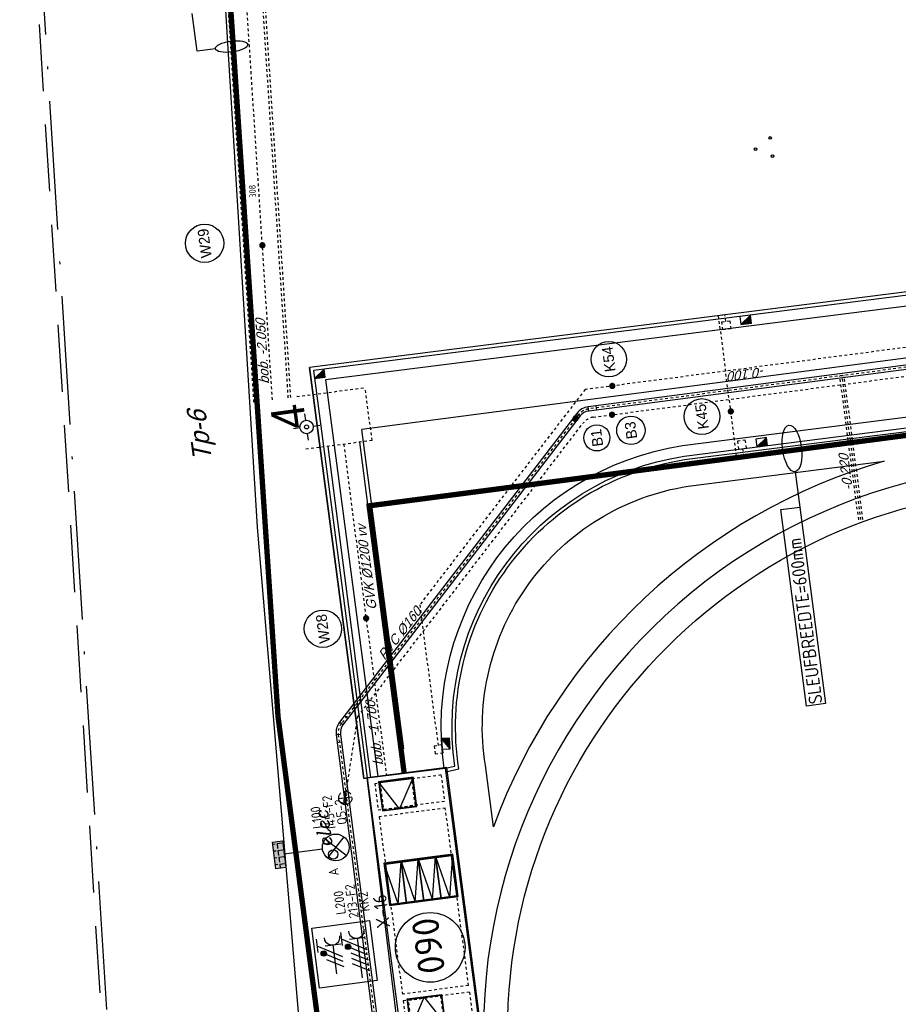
# Model space of a CAD drawing. Header units: metres. Extents: x 118052 to 118564, y 454784 to 455719.
# Tile 39 of 160: x 118151 to 118184, y 455289 to 455326. Entities that reach past the tile are written whole.
import ezdxf
from ezdxf.enums import TextEntityAlignment as Align

# ---------------------------------------------------------------- set-up
doc = ezdxf.new("R2010")
doc.units = ezdxf.units.M
doc.header["$LTSCALE"] = 0.5
for name, pattern in [('ACAD_ISO10W100', [18, 12, -3, 0, -3]), ('DASHED', [19.049999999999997, 12.7, -6.35]), ('DASHED2', [0.375, 0.25, -0.125]), ('Tauw_HIDDEN2', [5.6, 4, -1.6]), ('Tauw_HIDDEN3', [2.8, 2, -0.8]), ('Tauw_L_Center1', [13, 8, -1.67, 1.66, -1.67]), ('Tauw_L_Center2', [6.4990000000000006, 4, -0.833, 0.833, -0.833])]:
    doc.linetypes.add(name, pattern=pattern)
for name, color, linetype in [('_gebouwen', 7, 'Continuous'), ('_molgoot', 7, 'Continuous'), ('_straatkolk', 7, 'Continuous'), ('_tb13', 7, 'Continuous'), ('_verharding', 7, 'Continuous'), ('A06-001-01', 7, 'Continuous'), ('BHV plan', 7, 'Continuous'), ('BL00_WERKGRENS', 5, 'DASHED2'), ('EL6221--', 6, 'Continuous'), ('EL6222--', 6, 'Continuous'), ('EL6312--', 6, 'Continuous'), ('EL_N_A_EB00----REVISIE~-_-----', 1, 'Continuous'), ('GRAAFWERKZAAMHEDEN', 6, 'Continuous'), ('Grens', 1, 'ACAD_ISO10W100'), ('KABELLOOP', 6, 'Continuous'), ('Koningsstal VIEUWPORT', 254, 'Continuous'), ('M01', 6, 'Continuous'), ('topod100', 6, 'Continuous'), ('ZU_B_-_AL999---LW_bet1200-95_gw__20_^200~M_-----', 1, 'Continuous'), ('ZU_B_-_AL999---LW_bet1200-95_pl__18_^200~N_-----', 1, 'Continuous'), ('ZU_B_-_AL999---LW_pvc160_vbr11__18_^200~N_-----', 1, 'Continuous'), ('ZU_B_-_EL999---LB_pvc160_zgr00~H_-----', 1, 'Tauw_L_Center2'), ('ZU_B_-_EL999---LB_pvc160_zgr00~W_-----', 8, 'Tauw_HIDDEN2'), ('ZU_B_-_EL999---LW_bet1200-95_gw~H_-----', 1, 'Tauw_L_Center1'), ('ZU_B_-_EL999---LW_bet1200-95_gw~W_-----', 8, 'Tauw_HIDDEN2'), ('ZU_B_-_ML999---LW_bet1200-95_gw__20_^200~M_-----', 1, 'Continuous'), ('ZU_B_-_TB00----tekst__35_^200~-_-----', 1, 'Continuous'), ('ZU_N_-_AL999---LB_PE-90_sdr00__20_^200~M_-----', 7, 'Continuous'), ('ZU_N_-_AL999---LB_pvc160_zgr00__18_^200~-_-----', 7, 'Continuous'), ('ZU_N_-_AL999---LB_pvc160_zgr00__20_^200~M_-----', 7, 'Continuous'), ('ZU_N_-_AL999---LK_pvc125_sdr34__20_^200~M_-----', 7, 'Continuous'), ('ZU_N_-_AL999---LR_pvc200_sdr34__18_^200~N_-----', 7, 'Continuous'), ('ZU_N_-_AL999---LW_gvk1200_vgr05__18_^200~-_-----', 7, 'Continuous'), ('ZU_N_-_AL999---LW_gvk1200_vgr05__18_^200~N_-----', 7, 'Continuous'), ('ZU_N_-_AL999---LW_gvk1200_vgr05__20_^200~M_-----', 7, 'Continuous'), ('ZU_N_-_EL999---LB_PE-90_sdr00~H_-----', 2, 'Tauw_L_Center2'), ('ZU_N_-_EL999---LB_pvc160_zgr00~H_-----', 2, 'Tauw_L_Center2'), ('ZU_N_-_EL999---LB_pvc160_zgr00~W_-----', 8, 'Continuous'), ('ZU_N_-_EL999---LK_pvc125_sdr34~H_-----', 2, 'Tauw_L_Center2'), ('ZU_N_-_EL999---LR_pvc160_sdr34~H_-----', 2, 'Tauw_L_Center2'), ('ZU_N_-_EL999---LW_gvk1200_vgr05~H_-----', 2, 'Tauw_L_Center1'), ('ZU_N_-_EL999---LW_gvk1200_vgr05~W_-----', 2, 'Continuous'), ('ZU_N_-_EL999---SYM_HYDRANT~-_002--', 2, 'Tauw_L_Center2'), ('ZU_N_-_EL999---SYM_STRAATKOLK~-_----c', 7, 'Tauw_L_Center2'), ('ZU_N_-_ML999---LB_PE-90_sdr00__20_^200~M_-----', 7, 'Continuous'), ('ZU_N_-_ML999---LB_pvc160_zgr00__20_^200~M_-----', 7, 'Continuous'), ('ZU_N_-_ML999---LK_pvc125_sdr34__20_^200~M_-----', 7, 'Continuous'), ('ZU_N_-_ML999---LW_gvk1200_vgr05__20_^200~M_-----', 7, 'Continuous'), ('ZU_N_A_EB00----VLAKLUIK1om~-_-----', 7, 'Continuous'), ('ZU_N_A_EB00----VLAKLUIK~-_-----', 7, 'Continuous'), ('ZU_N_A_EB00--E-BETON~-_-----', 7, 'Continuous'), ('ZU_N_D_EB00--E-BETON~-_-----', 7, 'Continuous'), ('ZU_N_H_EB00----ONDERDEEL~-_-----', 7, 'Tauw_HIDDEN3'), ('ZU_N_H_EB00--E-BETON~-_-----', 7, 'Tauw_HIDDEN3')]:
    doc.layers.add(name, color=color, linetype=linetype)
doc.layers.add('_hekwerk', color=7, linetype='Continuous', lineweight=50)
doc.styles.add('BURO-018', font='Isocp.shx', dxfattribs={"height": 360})
doc.styles.add('BURO-025', font='Isocp.shx', dxfattribs={"height": 500})
doc.styles.add('ISOCPEUR', font='isocpeur.ttf', dxfattribs={"height": 2.5})
doc.styles.add('ITALIC', font='ITALIC.shx')
doc.styles.add('TAUW-ISOCP', font='tcb_isocp.shx')
doc.styles.add('tcb_isocp', font='tcb_isocp.shx')
doc.styles.add('WB025', font='ISO.SHX', dxfattribs={"height": 2.5})

# ---------------------------------------------------------------- blocks, each defined once
blk = doc.blocks.new('*U9')
at = {"layer": '_straatkolk'}
blk.add_hatch(color=256, dxfattribs=at).paths.add_polyline_path([(0.1997073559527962, -0.1502915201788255), (0.1997073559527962, 0.1497084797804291), (-0.2002926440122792, -0.1502915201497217)])
blk.add_lwpolyline([(0.1997073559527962, -0.1502915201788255), (0.1997073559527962, 0.1497084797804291), (-0.2002926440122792, 0.1497084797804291), (-0.2002926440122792, -0.1502915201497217)], close=True, dxfattribs=at)
blk.add_lwpolyline([(-0.2002926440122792, -0.1502915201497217), (0.1997073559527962, 0.1497084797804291)], dxfattribs=at)
blk = doc.blocks.new('A$C5A8F6FD9')
at = {"layer": 'ZU_N_A_EB00----VLAKLUIK1om~-_-----', "flags": 128}
for points in [[(4279.999999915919, 2154.852378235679), (3219.99999989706, 2154.852378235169), (3219.999999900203, 3414.852378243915), (4279.999999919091, 3414.852378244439), (4279.999999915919, 2154.852378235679)], [(11419.9999999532, 2154.852378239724), (12479.99999991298, 2154.852378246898), (12479.999999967, 3414.852378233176), (11419.99999994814, 3414.8523782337), (11419.9999999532, 2154.852378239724)]]:
    blk.add_lwpolyline(points, dxfattribs=at)
at = {"layer": 'ZU_N_A_EB00----VLAKLUIK~-_-----', "flags": 128}
for points in [[(4299.99999988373, 2134.852378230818), (3199.999999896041, 2134.852378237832), (3199.999999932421, 3434.85237824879), (4299.99999992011, 3434.852378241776)], [(11399.99999992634, 2134.852378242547), (12499.99999991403, 2134.852378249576), (12499.99999993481, 3434.852378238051), (11399.99999994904, 3434.852378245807)]]:
    blk.add_lwpolyline(points, close=True, dxfattribs=at)
for points in [[(3199.999999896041, 2134.852378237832), (4299.99999990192, 2784.85237823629), (3199.999999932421, 3434.85237824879)], [(12499.99999991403, 2134.852378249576), (11399.99999996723, 2784.852378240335), (12499.99999993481, 3434.852378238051)]]:
    blk.add_lwpolyline(points, dxfattribs=at)
at = {"layer": 'ZU_N_A_EB00--E-BETON~-_-----'}
for p, q in [((-1250.000000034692, 834.8523782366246), (-1250.000000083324, 3834.852378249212)), ((-750.0000000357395, 3834.852378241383), (-1250.000000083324, 3834.852378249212)), ((12699.99999991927, 3834.852378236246), (749.9999999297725, 3834.852378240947)), ((12699.99999996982, 834.8523782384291), (12699.99999991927, 3834.852378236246)), ((-750.0000000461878, 834.8523782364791), (-1250.000000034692, 834.8523782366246)), ((749.9999999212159, 834.8523782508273), (12699.99999996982, 834.8523782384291))]:
    blk.add_line(p, q, dxfattribs=at)
at = {"layer": 'ZU_N_H_EB00--E-BETON~-_-----'}
for p, q in [((749.9999999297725, 3834.852378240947), (-750.0000000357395, 3834.852378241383)), ((-1000.000000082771, 1084.852378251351), (-1000.00000004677, 3584.85237823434)), ((-750.0000000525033, 3584.852378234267), (-1000.00000004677, 3584.85237823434)), ((749.9999999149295, 3584.85237824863), (-750.0000000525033, 3584.852378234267)), ((4249.999999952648, 3584.852378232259), (749.9999999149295, 3584.85237824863)), ((4249.999999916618, 1084.852378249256), (4249.999999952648, 3584.852378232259)), ((4499.999999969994, 1084.8523782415), (4499.999999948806, 3584.852378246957)), ((11199.99999993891, 3584.852378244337), (4499.999999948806, 3584.852378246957)), ((11199.99999996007, 1084.85237823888), (11199.99999993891, 3584.852378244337)), ((11449.99999995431, 1084.852378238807), (11449.99999993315, 3584.852378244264)), ((12449.99999996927, 3584.85237823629), (11449.99999993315, 3584.852378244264)), ((12449.99999993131, 1084.852378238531), (12449.99999996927, 3584.85237823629)), ((-750.000000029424, 1084.85237824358), (-1000.000000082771, 1084.852378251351)), ((749.9999999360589, 1084.852378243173), (-750.000000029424, 1084.85237824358)), ((749.9999999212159, 834.8523782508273), (-750.0000000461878, 834.8523782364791)), ((4249.999999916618, 1084.852378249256), (749.9999999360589, 1084.852378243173)), ((4499.999999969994, 1084.8523782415), (11199.99999996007, 1084.85237823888)), ((12449.99999993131, 1084.852378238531), (11449.99999995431, 1084.852378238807))]:
    blk.add_line(p, q, dxfattribs=at)
at = {"layer": 'ZU_N_H_EB00--E-BETON~-_-----', "flags": 128}
for points in [[(4249.999999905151, 2184.8523782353), (3249.999999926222, 2184.852378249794), (3249.999999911, 3384.852378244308), (4249.999999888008, 3384.852378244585), (4249.999999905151, 2184.8523782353)], [(11449.999999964, 2184.852378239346), (12449.99999994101, 2184.852378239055), (12449.99999995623, 3384.852378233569), (11449.99999992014, 3384.852378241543), (11449.999999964, 2184.852378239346)]]:
    blk.add_lwpolyline(points, dxfattribs=at)
blk = doc.blocks.new('topod100')
at = {"color": 81}
blk.add_circle((0, 0), 0.1756433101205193, dxfattribs=at)
at = {"color": 81, "style": 'ITALIC'}
blk.add_text('elec.', height=0.5, dxfattribs=at).set_placement((0.3310570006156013, -0.01438711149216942))
blk = doc.blocks.new('M01')
for points in [[(0, 0.5000000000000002), (0, 1)], [(-1, 0), (-0.5, 0)], [(0.5, 0), (1, 0)], [(0, -0.5000000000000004), (0, -1)]]:
    blk.add_lwpolyline(points)
for radius in [0.5, 0.15]:
    blk.add_circle((0, 0), radius)
blk = doc.blocks.new('zuhydrt1')
for p, q in [((-0.5, 0), (0.5, 0)), ((0, -0.5), (0, 0.5035136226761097))]:
    blk.add_line(p, q)
at = {"color": 15}
blk.add_line((0, -0.5), (0, -0.5), dxfattribs=at)
blk.add_line((0, -0.5), (0, -0.5), dxfattribs=at)
blk.add_circle((0, 0), 0.5)
blk = doc.blocks.new('E00525')
at = {"linetype": 'ByBlock'}
h = blk.add_hatch(dxfattribs=at)
h.set_pattern_fill('ANGLE', color=0, scale=0.18438609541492, style=0)
h.set_pattern_definition([(360, (-37.67331033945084, -34.01927211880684), (5.551115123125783e-17, 1.287936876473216), [0.9366813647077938, -0.3512555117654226]), (90, (-37.67331033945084, -34.01927211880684), (-1.287936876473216, 1.387778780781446e-16), [0.9366813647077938, -0.3512555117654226])])
edge = h.paths.add_edge_path()
edge.add_line((-2.522521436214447, 2.863310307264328), (2.522521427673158, 2.863310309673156))
edge.add_line((2.522521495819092, 2.863310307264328), (2.522521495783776, 1.000000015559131))
edge.add_line((2.522521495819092, 1.000000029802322), (-2.522521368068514, 1.000000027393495))
edge.add_line((-2.522521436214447, 1), (-2.522521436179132, 2.863310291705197))
h = blk.add_hatch(color=0, dxfattribs=at)
edge = h.paths.add_edge_path()
edge.add_line((-2.522521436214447, 2.863310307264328), (2.522521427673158, 2.863310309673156))
edge.add_line((2.522521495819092, 2.863310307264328), (2.522521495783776, 1.000000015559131))
edge.add_line((2.522521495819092, 1.000000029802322), (-2.522521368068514, 1.000000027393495))
edge.add_line((-2.522521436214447, 1), (-2.522521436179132, 2.863310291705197))
at = {"color": 0, "linetype": 'ByBlock'}
for p, q in [((-1.767766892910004, 14.38605433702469), (1.767767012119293, 10.85052046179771)), ((1.767766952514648, 14.38605433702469), (-1.767766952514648, 10.85052043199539)), ((5.960464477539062e-08, 10.0973382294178), (1.192092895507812e-07, 2.863310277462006))]:
    blk.add_line(p, q, dxfattribs=at)
blk.add_lwpolyline([(-2.522521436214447, 2.863310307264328), (2.522521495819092, 2.863310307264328), (2.522521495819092, 1.000000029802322), (-2.522521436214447, 1)], close=True, dxfattribs=at)
blk.add_circle((0, 12.61828738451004), 2.500000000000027, dxfattribs=at)
at = {"color": 0, "linetype": 'ByBlock', "style": 'BURO-018'}
for tag, p in [('E_GKAST', (5.960464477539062e-08, 20.61828738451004)), ('E_GROEP', (5.960464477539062e-08, 17.61828738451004)), ('E_SGROEP', (4.500000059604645, 17.61828738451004)), ('E_ARMCODE', (0, 12.61828738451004)), ('E_SLET', (4.500000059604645, 11.61828738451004))]:
    blk.add_attdef(tag, text='', height=1.8, dxfattribs=at).set_placement(p, align=Align.MIDDLE)
blk = doc.blocks.new('E00416')
at = {"color": 0, "linetype": 'Continuous'}
for p, q in [((-3, 7.982050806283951), (-2.99999988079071, 5.482050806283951)), ((-2.999999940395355, 6.732050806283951), (1.500000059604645, 4.133974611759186)), ((-1.499999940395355, 6.5), (1.500000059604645, 6.5)), ((1.192092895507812e-07, 1), (5.960464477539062e-08, 6.5)), ((1.500000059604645, 3.133974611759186), (-1.499999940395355, 4.866025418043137)), ((1.500000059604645, 2.133974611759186), (-1.499999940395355, 3.866025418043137))]:
    blk.add_line(p, q, dxfattribs=at)
at = {"color": 0, "linetype": 'Continuous', "const_width": 0.5}
blk.add_lwpolyline([(-1.683012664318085, 5.116025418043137, 1), (-2.183012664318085, 5.116025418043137, 1)], format="xyb", close=True, dxfattribs=at)
at = {"color": 0, "linetype": 'Continuous'}
blk.add_circle((-1.933012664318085, 5.116025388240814), 0.5000000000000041, dxfattribs=at)
blk.add_arc((5.960464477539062e-08, 8), 1.5, 180, 0, dxfattribs=at)
at = {"color": 0, "linetype": 'Continuous', "style": 'BURO-018', "flags": 1}
blk.add_attdef('E_MATCODE', text='', height=1.799999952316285, rotation=262.5836884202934, dxfattribs=at).set_placement((-436086809.6690868, 176092602.9433621), align=Align.MIDDLE)
at = {"color": 0, "linetype": 'Continuous', "style": 'BURO-018'}
for tag, p in [('E_GKAST', (5.960464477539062e-08, 13)), ('E_GROEP', (0, 10.00000002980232)), ('E_SGROEP', (4.500000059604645, 10))]:
    blk.add_attdef(tag, text='', height=1.8, dxfattribs=at).set_placement(p, align=Align.MIDDLE)
at = {"color": 0, "linetype": 'Continuous', "style": 'BURO-018', "flags": 1}
blk.add_attdef('E_VERMCODE', text='', height=1.8, dxfattribs=at).set_placement((13.00000005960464, 10), align=Align.MIDDLE)
blk = doc.blocks.new('111304D')
at = {"color": 0, "linetype": 'Continuous'}
for p, q in [((-3, 9.98205080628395), (-3, 7.482050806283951)), ((-3, 8.73205080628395), (1.500000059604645, 6.133974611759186)), ((-1.499999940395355, 8.5), (1.5, 8.5)), ((5.960464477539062e-08, 1.000000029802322), (5.960464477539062e-08, 8.5)), ((1.5, 5.133974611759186), (-1.499999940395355, 6.866025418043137)), ((1.500000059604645, 4.133974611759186), (-1.5, 5.866025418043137)), ((1.5, 3.133974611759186), (-1.499999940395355, 4.866025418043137)), ((1.500000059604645, 2.133974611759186), (-1.499999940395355, 3.866025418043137))]:
    blk.add_line(p, q, dxfattribs=at)
at = {"color": 0, "linetype": 'Continuous', "const_width": 0.5}
blk.add_lwpolyline([(-1.683012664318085, 7.116025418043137, 1), (-2.183012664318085, 7.116025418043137, 1)], format="xyb", close=True, dxfattribs=at)
at = {"color": 0, "linetype": 'Continuous'}
blk.add_circle((-1.93301260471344, 7.116025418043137), 0.5000000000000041, dxfattribs=at)
blk.add_arc((0, 10.00000002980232), 1.5, 180, 0, dxfattribs=at)
at = {"color": 0, "linetype": 'Continuous', "style": 'BURO-018', "flags": 1}
blk.add_attdef('E_MATCODE', text='', height=1.799999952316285, rotation=262.5836884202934, dxfattribs=at).set_placement((-436086809.6690868, 176092602.9433621), align=Align.MIDDLE)
at = {"color": 0, "linetype": 'Continuous', "style": 'BURO-018'}
for tag, p in [('E_GKAST', (5.960464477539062e-08, 15.5)), ('E_GROEP', (5.960464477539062e-08, 12.50000002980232)), ('E_SGROEP', (4.5, 12.5))]:
    blk.add_attdef(tag, text='', height=1.8, dxfattribs=at).set_placement(p, align=Align.MIDDLE)
at = {"color": 0, "linetype": 'Continuous', "style": 'BURO-018', "flags": 1}
blk.add_attdef('E_VERMCODE', text='', height=1.8, dxfattribs=at).set_placement((13, 12.5), align=Align.MIDDLE)
blk = doc.blocks.new('A$C051E189E')
at = {"layer": 'EL6221--'}
blk.add_lwpolyline([(103808.162905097, 21487.78400793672), (106071.7173339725, 21487.78488281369), (106071.7181770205, 19306.52679428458), (103808.1637482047, 19306.52591940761)], close=True, dxfattribs=at)
ref = blk.add_blockref('111304D', (103779.6822248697, 19840.06711423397), dxfattribs=dict(at, xscale=200, yscale=200, zscale=200, rotation=270.0000221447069))
ref.add_attrib('E_GROEP', 'KK2', dxfattribs={"layer": '0', "color": 1, "linetype": 'Continuous', "height": 360, "rotation": 2.219811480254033e-05, "style": 'BURO-018'}).set_placement((106801.7517170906, 19420.78017035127), align=Align.MIDDLE)
ref.add_attrib('E_GKAST', 'L200', dxfattribs={"layer": '0', "color": 1, "linetype": 'Continuous', "height": 360, "rotation": 2.219811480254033e-05, "style": 'BURO-018'}).set_placement((106879.6820375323, 20325.13388395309), align=Align.MIDDLE)
ref.add_attrib('E_SGROEP', '213-F2', dxfattribs={"layer": '0', "color": 1, "linetype": 'Continuous', "height": 360, "rotation": 2.219811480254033e-05, "style": 'BURO-018'}).set_placement((106880.3666173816, 19869.5714790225), align=Align.MIDDLE)
at = {"layer": 'EL6222--', "xscale": 200, "yscale": 200, "zscale": 200, "rotation": 270.0000221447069}
blk.add_blockref('E00416', (104047.6831404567, 20776.77408537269), dxfattribs=at)
at = {"layer": 'EL6312--'}
ref = blk.add_blockref('E00525', (108953.2190930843, 22725.50360962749), dxfattribs=dict(at, xscale=200, yscale=200, zscale=200, rotation=180.0000221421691))
ref.add_attrib('E_SGROEP', 'Q5-2', dxfattribs={"layer": '0', "color": 1, "linetype": 'ByBlock', "height": 360, "rotation": 2.219811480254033e-05, "style": 'BURO-018'}).set_placement((110242.9796000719, 19842.80376067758), align=Align.MIDDLE)
ref.add_attrib('E_GKAST', 'L100', dxfattribs={"layer": '0', "color": 1, "linetype": 'ByBlock', "height": 360, "rotation": 2.219811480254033e-05, "style": 'BURO-018'}).set_placement((110153.9721720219, 20770.87860268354), align=Align.MIDDLE)
ref.add_attrib('E_GROEP', '145-F2', dxfattribs={"layer": '0', "color": 1, "linetype": 'ByBlock', "height": 360, "rotation": 2.219811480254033e-05, "style": 'BURO-018'}).set_placement((110269.8417118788, 20286.31662711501), align=Align.MIDDLE)
ref.add_attrib('E_SLET', 'A', dxfattribs={"layer": '0', "color": 1, "linetype": 'ByBlock', "height": 360, "rotation": 2.219811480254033e-05, "style": 'BURO-018'}).set_placement((108053.2199791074, 20401.84578496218), align=Align.MIDDLE)
at = {"layer": 'EL6221--', "color": 2, "style": 'BURO-025'}
blk.add_text('X-16', height=499.9999999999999, dxfattribs=at).set_placement((105727.6460721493, 18565.42868998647))
blk = doc.blocks.new('A$C6DFC50BF')
at = {"layer": 'GRAAFWERKZAAMHEDEN'}
for p, q in [((139195.4028960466, 20779.43610924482), (139195.4028961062, 21472.33675482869)), ((139195.4028961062, 21472.33675482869), (140616.2750102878, 21472.33675485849)), ((120666.4081217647, 1317.480478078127), (119330.6511036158, 1317.480478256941))]:
    blk.add_line(p, q, dxfattribs=at)
blk.add_lwpolyline([(111907.4691755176, 2031.171557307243), (119330.6511034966, 2031.171557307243), (119330.6511035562, 1317.480478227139), (111907.4691755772, 1317.480478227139)], close=True, dxfattribs=at)
for centre, major_axis, ratio in [((139195.4028957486, 20170.11676257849), (3.461598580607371e-07, 609.3193466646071), 0.3371570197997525), ((121543.8102399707, 1317.480478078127), (877.4021182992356, 7.915074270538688e-09), 0.3998071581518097)]:
    blk.add_ellipse(centre, major_axis=major_axis, ratio=ratio, dxfattribs=at)
at = {"layer": 'KABELLOOP', "linetype": 'DASHED', "const_width": 200}
for points in [[(114096.2090870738, 21708.39772927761), (-5705.788190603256, 21708.39772927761)], [(189732.849602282, 10642.55936661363), (189718.4893029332, 16882.06822520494), (114096.2090870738, 21708.39772927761)], [(121473.4304327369, 15163.13481581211), (121473.4296070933, 17299.34931501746), (111382.9400991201, 17299.34931507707)], [(121473.4304327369, 15163.13481581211), (121473.4304327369, 15163.13481581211), (121473.4485213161, -31636.86518511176), (126989.2535856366, -31636.86263418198)]]:
    blk.add_lwpolyline(points, dxfattribs=at)
at = {"layer": 'GRAAFWERKZAAMHEDEN', "color": 2, "style": 'BURO-025'}
blk.add_text('SLEUFBREEDTE=600mm', height=500, rotation=359.9837082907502, dxfattribs=at).set_placement((111941.5025240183, 1421.516013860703))
blk = doc.blocks.new('Leidingen')
at = {"layer": 'ZU_B_-_EL999---LB_pvc160_zgr00~H_-----'}
blk.add_lwpolyline([(-143664.4456419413, 58958.11684775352), (-138226.0956598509, 58958.63322396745)], dxfattribs=at)
at = {"layer": 'ZU_B_-_EL999---LB_pvc160_zgr00~W_-----'}
for points in [[(-143664.4532379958, 59038.11684741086), (-138226.1032559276, 59038.63322362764)], [(-143664.4380458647, 58878.11684809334), (-138226.0880637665, 58878.63322436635)]]:
    blk.add_lwpolyline(points, dxfattribs=at)
at = {"layer": 'ZU_B_-_EL999---LW_bet1200-95_gw~H_-----'}
for points in [[(-136352.5609238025, 80225.0552136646), (-65245.86953525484, 75558.77083611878)], [(-136352.5609238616, 80225.05521367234), (-65245.86953531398, 75558.77083612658)]]:
    blk.add_lwpolyline(points, dxfattribs=at)
at = {"layer": 'ZU_B_-_EL999---LW_bet1200-95_gw~W_-----'}
for points in [[(-136348.1830293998, 80921.26281075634), (-65200.35895168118, 76252.27915388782)], [(-136348.1739896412, 80826.05787997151), (-65206.57982271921, 76157.4830529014)], [(-136348.0598027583, 79623.46928028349), (-65285.1592479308, 74960.05861935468)], [(-136348.0507628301, 79528.2643494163), (-65291.3801189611, 74865.26251842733)]]:
    blk.add_lwpolyline(points, dxfattribs=at)
at = {"layer": 'ZU_B_-_ML999---LW_bet1200-95_gw__20_^200~M_-----', "flags": 128}
blk.add_lwpolyline([(-130563.5709477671, 79845.16025636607, 0, 0, 0), (-130583.3577585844, 79726.80282263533, 0, 91.82399999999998, 0), (-130581.8500037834, 79735.82165909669, 91.82399999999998, 169.728, 0), (-130577.5641803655, 79761.45787927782, 169.728, 221.712, 0), (-130571.1413815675, 79799.8767022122, 221.712, 240, 0), (-130563.5709477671, 79845.16025636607, 240, 221.712, 0), (-130556.0005139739, 79890.44381052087, 221.712, 169.728, 0), (-130549.5777151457, 79928.86263357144, 169.728, 91.82399999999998, 0), (-130545.2918919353, 79954.49885365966, 91.82399999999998, 0, 0), (-130543.784136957, 79963.51769009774, 0, 0, 0), (-130563.5709477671, 79845.16025636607, 0, 0, 0), (-130324.8445887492, 81273.13363981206, 0, 0, 0)], format="xyseb", dxfattribs=at)
at = {"layer": 'ZU_B_-_ML999---LW_bet1200-95_gw__20_^200~M_-----'}
blk.add_circle((-130206.7348853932, 81979.6224964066), 716.2935198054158, dxfattribs=at)
at = {"layer": 'ZU_N_-_EL999---LB_PE-90_sdr00~H_-----'}
blk.add_lwpolyline([(-151486.4222910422, 79454.40512148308), (-148523.6151047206, 78593.34901531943), (-138720.9009695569, 68792.49625207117, -0.1989370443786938), (-138556.8431667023, 68396.47885783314), (-138556.8431668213, 7068.149949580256)], format="xyb", dxfattribs=at)
at = {"layer": 'ZU_N_-_EL999---LB_pvc160_zgr00~H_-----'}
blk.add_lwpolyline([(-188326.2700439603, 427.957952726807), (-188330.8804364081, 4822.314607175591, -0.4142135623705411), (-187771.4682751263, 5382.90182949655), (-138780.4791304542, 5434.301320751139, 0.41393410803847), (-138221.066663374, 5994.354185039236), (-138227.0047912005, 68533.40245254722, 0.1989123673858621), (-138391.0625915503, 68929.3666744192), (-148707.2103914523, 79243.55560852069, 0.1983621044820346), (-149102.0199607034, 79407.53706885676), (-169703.4762981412, 79449.20462299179, 0.1233219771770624), (-169967.5599969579, 79383.63142942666), (-194911.9009768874, 66117.44867484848)], format="xyb", dxfattribs=at)
at = {"layer": 'ZU_N_-_EL999---LB_pvc160_zgr00~W_-----', "linetype": 'Continuous'}
for p, q in [((-149402.1811511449, 79328.1439972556), (-149401.8575432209, 79488.14367004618)), ((-149102.1817647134, 79327.53723246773), (-149101.8581567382, 79487.53690519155)), ((-148763.7735624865, 79186.98169504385), (-148650.6472204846, 79300.1295220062)), ((-148551.6213868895, 78974.86980377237), (-148438.4950448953, 79088.01763067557)), ((-138659.7779380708, 69084.90465219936), (-138546.6515960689, 69198.05247916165)), ((-138447.625762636, 68872.79276100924), (-138334.4994206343, 68985.94058791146)), ((-138307.0047908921, 68533.3948564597), (-138147.0047915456, 68533.41004863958)), ((-138306.9763056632, 68233.39485783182), (-138146.9763063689, 68233.41004995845))]:
    blk.add_line(p, q, dxfattribs=at)
at = {"layer": 'ZU_N_-_EL999---LB_pvc160_zgr00~W_-----'}
for points in [[(-188246.2700878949, 428.0418856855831), (-188250.8804804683, 4822.398540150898, -0.4142135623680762), (-187771.3843423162, 5302.901873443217), (-138780.3951975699, 5354.301364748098, 0.4139341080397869), (-138141.0666637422, 5994.361781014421), (-138147.0047915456, 68533.41004863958, 0.1989123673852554), (-138334.4994206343, 68985.94058791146), (-148650.6472204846, 79300.1295220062, 0.1983621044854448), (-149101.8581567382, 79487.53690519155), (-169703.3144941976, 79529.20445938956, 0.1233219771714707), (-170005.1244357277, 79454.26366661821), (-194949.4654155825, 66188.08091215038)], [(-188406.2699999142, 427.8740198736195), (-188410.8803924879, 4822.230674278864, -0.4142135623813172), (-187771.5522081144, 5462.901785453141), (-138780.5630632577, 5514.3012766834, 0.4139341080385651), (-138301.0666630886, 5994.34658883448), (-138307.0047908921, 68533.3948564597, 0.1989123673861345), (-138447.625762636, 68872.79276100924), (-148763.7735624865, 79186.98169504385, 0.1983621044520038), (-149102.1817647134, 79327.53723246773), (-169703.6381021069, 79369.204786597, 0.1233219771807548), (-169929.995558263, 79312.99919212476), (-194874.3365381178, 66046.81643765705)]]:
    blk.add_lwpolyline(points, format="xyb", dxfattribs=at)
at = {"layer": 'ZU_N_-_EL999---LK_pvc125_sdr34~H_-----'}
for points in [[(-137489.4547127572, 63260.25986404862), (-137489.4547128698, 68565.2801294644), (-144680.3029458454, 75754.76294030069), (-149991.3959722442, 75754.76294031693)], [(-140447.6118588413, 63009.96029956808), (-140697.6118587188, 63009.96029957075), (-140697.611858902, 63259.9602995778), (-137489.4547127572, 63260.25986404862)], [(-135647.6118587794, 63009.96029912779), (-135397.6118586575, 63009.96029921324), (-135397.6118586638, 63259.96029913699), (-137489.4547127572, 63260.25986404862)]]:
    blk.add_lwpolyline(points, dxfattribs=at)
at = {"layer": 'ZU_N_-_EL999---LR_pvc160_sdr34~H_-----'}
blk.add_lwpolyline([(-137489.5869364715, 36408.75381253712), (-137489.5869365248, 63260.25985178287)], dxfattribs=at)
at = {"layer": 'ZU_N_-_EL999---LW_gvk1200_vgr05~H_-----'}
blk.add_lwpolyline([(-138348.0286679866, 77795.46896041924), (-150846.9837533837, 77819.49385489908)], dxfattribs=at)
at = {"layer": 'ZU_N_-_EL999---LW_gvk1200_vgr05~W_-----'}
for points in [[(-138348.0286678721, 78395.47006879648), (-150846.9837532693, 78419.49496327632)], [(-138348.028667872, 77195.46785201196), (-150846.9837533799, 77219.4927465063)]]:
    blk.add_lwpolyline(points, dxfattribs=at)
at = {"layer": 'ZU_N_-_EL999---SYM_STRAATKOLK~-_----c', "lineweight": -3}
for points in [[(-150291.3959721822, 75604.76294032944), (-149991.3959722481, 75604.7629403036), (-149991.3959721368, 75904.76294031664), (-150291.3959722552, 75904.76294042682)], [(-140447.611858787, 62859.96029942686), (-140147.611858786, 62859.96029945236), (-140147.6118586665, 63159.96029958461), (-140447.6118589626, 63159.96029965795)], [(-135647.6118588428, 62859.96029906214), (-135947.611858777, 62859.96029908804), (-135947.6118589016, 63159.96029919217), (-135647.6118585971, 63159.96029929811)]]:
    blk.add_lwpolyline(points, close=True, dxfattribs=at)
at = {"layer": 'ZU_N_-_ML999---LB_PE-90_sdr00__20_^200~M_-----', "flags": 128}
blk.add_lwpolyline([(-138556.8431666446, 67686.62798291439, 0, 0, 0), (-138469.0256853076, 67768.40872618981, 0, 91.82399999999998, 0), (-138475.7173775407, 67762.17703354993, 91.82399999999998, 169.728, 0), (-138494.73864382, 67744.46332454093, 169.728, 221.712, 0), (-138523.2441983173, 67717.91729527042, 221.712, 240, 0), (-138556.8431666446, 67686.62798291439, 240, 221.712, 0), (-138590.4421351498, 67655.33867046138, 221.712, 169.728, 0), (-138618.9476894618, 67628.7926412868, 169.728, 91.82399999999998, 0), (-138637.9689559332, 67611.07893230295, 91.82399999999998, 0, 0), (-138644.6606479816, 67604.84723963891, 0, 0, 0), (-138556.8431666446, 67686.62798291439, 0, 0, 0), (-138839.3008351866, 67423.58698333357, 0, 0, 0)], format="xyseb", dxfattribs=at)
at = {"layer": 'ZU_N_-_ML999---LB_PE-90_sdr00__20_^200~M_-----'}
blk.add_circle((-139228.334022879, 67061.2966655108), 531.6023847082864, dxfattribs=at)
at = {"layer": 'ZU_N_-_ML999---LB_pvc160_zgr00__20_^200~M_-----', "flags": 128}
blk.add_lwpolyline([(-138510.6939016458, 69048.97526843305, 0, 0, 0), (-138418.1490649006, 69125.36540640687, 0, 91.82399999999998, 0), (-138425.2009814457, 69119.54447793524, 91.82399999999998, 169.728, 0), (-138445.2461929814, 69102.9983740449, 169.728, 221.712, 0), (-138475.2862470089, 69078.20213517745, 221.712, 240, 0), (-138510.6939016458, 69048.97526843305, 240, 221.712, 0), (-138546.1015561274, 69019.74840166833, 221.712, 169.728, 0), (-138576.1416101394, 68994.95216291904, 169.728, 91.82399999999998, 0), (-138596.1868219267, 68978.40605900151, 91.82399999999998, 0, 0), (-138603.2387384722, 68972.58513046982, 0, 0, 0), (-138510.6939016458, 69048.97526843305, 0, 0, 0), (-138965.33895486, 68673.69340993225, 0, 0, 0)], format="xyseb", dxfattribs=at)
at = {"layer": 'ZU_N_-_ML999---LB_pvc160_zgr00__20_^200~M_-----'}
blk.add_circle((-139342.5150626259, 68362.35745732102), 489.0724809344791, dxfattribs=at)
at = {"layer": 'ZU_N_-_ML999---LK_pvc125_sdr34__20_^200~M_-----', "flags": 128}
for points in [[(-137489.4547127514, 67536.0313900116, 0, 0, 0), (-137609.4547127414, 67536.03139001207, 0, 91.82399999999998, 0), (-137600.3107127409, 67536.03139006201, 91.82399999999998, 169.728, 0), (-137574.3187128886, 67536.03139001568, 169.728, 221.712, 0), (-137535.3667129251, 67536.03139003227, 221.712, 240, 0), (-137489.4547127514, 67536.0313900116, 240, 221.712, 0), (-137443.542712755, 67536.03139001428, 221.712, 169.728, 0), (-137404.5907127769, 67536.03139002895, 169.728, 91.82399999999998, 0), (-137378.5987127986, 67536.03139002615, 91.82399999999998, 0, 0), (-137369.4547127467, 67536.03139000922, 0, 0, 0), (-137489.4547127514, 67536.0313900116, 0, 0, 0), (-137143.7974483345, 67536.03139003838, 0, 0, 0)], [(-139011.2088434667, 63260.1177689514, 0, 0, 0), (-139005.5653547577, 63140.25054646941, 0, 91.82399999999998, 0), (-139005.995388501, 63149.38442875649, 91.82399999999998, 169.728, 0), (-139007.2177682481, 63175.34766918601, 169.728, 221.712, 0), (-139009.0496446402, 63214.25656961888, 221.712, 240, 0), (-139011.2088434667, 63260.1177689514, 240, 221.712, 0), (-139013.3680422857, 63305.97896828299, 221.712, 169.728, 0), (-139015.1999188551, 63344.88786873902, 169.728, 91.82399999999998, 0), (-139016.4222984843, 63370.851109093, 91.82399999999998, 0, 0), (-139016.8523322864, 63379.98499144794, 0, 0, 0), (-139011.2088434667, 63260.1177689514, 0, 0, 0), (-139031.2850875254, 63686.53548555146, 0, 0, 0)]]:
    blk.add_lwpolyline(points, format="xyseb", dxfattribs=at)
at = {"layer": 'ZU_N_-_ML999---LK_pvc125_sdr34__20_^200~M_-----'}
for centre, radius in [((-136480.7940998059, 67536.03139000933), 663.0033485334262), ((-139062.8188292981, 64356.30947962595), 670.51590593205)]:
    blk.add_circle(centre, radius, dxfattribs=at)
at = {"layer": 'ZU_N_-_ML999---LW_gvk1200_vgr05__20_^200~M_-----', "flags": 128}
blk.add_lwpolyline([(-144918.0725596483, 77808.09758498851, 0, 0, 0), (-144905.2600350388, 77688.78354882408, 0, 91.82399999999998, 0), (-144906.2363494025, 77697.87527840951, 91.82399999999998, 169.728, 0), (-144909.0115423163, 77723.71869861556, 169.728, 221.712, 0), (-144913.1704877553, 77762.44803475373, 221.712, 240, 0), (-144918.0725596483, 77808.09758498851, 240, 221.712, 0), (-144922.9746316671, 77853.74713517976, 221.712, 169.728, 0), (-144927.133577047, 77892.47647131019, 169.728, 91.82399999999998, 0), (-144929.9087699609, 77918.31989151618, 91.82399999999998, 0, 0), (-144930.8850842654, 77927.41162109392, 0, 0, 0), (-144918.0725596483, 77808.09758498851, 0, 0, 0), (-145021.2272807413, 78768.70499742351, 0, 0, 0)], format="xyseb", dxfattribs=at)
at = {"layer": 'ZU_N_-_ML999---LW_gvk1200_vgr05__20_^200~M_-----'}
blk.add_circle((-145095.8907610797, 79463.99351119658), 699.2858877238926, dxfattribs=at)
at = {"layer": 'ZU_N_D_EB00--E-BETON~-_-----'}
blk.add_line((-136348.0286678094, 79295.47173798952), (-136348.0286770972, 79295.66163981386), dxfattribs=at)
at = {"layer": 'ZU_N_H_EB00----ONDERDEEL~-_-----'}
for p, q in [((-138348.0286684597, 76721.47173375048), (-138348.0286679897, 79295.47173798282)), ((-136348.0286678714, 79295.4717375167), (-136348.0286684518, 76721.47173335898)), ((-138348.0286684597, 76721.47173375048), (-136348.0286684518, 76721.47173335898))]:
    blk.add_line(p, q, dxfattribs=at)
at = {"layer": 'EL_N_A_EB00----REVISIE~-_-----'}
for name in ['A$C051E189E', 'A$C6DFC50BF']:
    blk.add_blockref(name, (-262229.9305388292, 59850.06411849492), dxfattribs=at)
at = {"layer": 'M01'}
ref = blk.add_blockref('M01', (-137525.1325064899, 79088.04597723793), dxfattribs=dict(at, xscale=499.999999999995, yscale=499.999999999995, zscale=499.999999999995, rotation=0.2803370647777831))
ref.add_attrib('TAG', '4', (-137525.1325064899, 79088.04597723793), dxfattribs={"layer": '0', "color": 81, "height": 1250, "rotation": 0.280337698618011})
at = {"layer": 'topod100', "xscale": 1000.000000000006, "yscale": 1000.000000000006, "zscale": 1000.000000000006, "rotation": 0.2803370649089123}
blk.add_blockref('topod100', (-153526.6655969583, 80179.76697928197), dxfattribs=at)
at = {"layer": 'ZU_N_-_EL999---SYM_HYDRANT~-_002--', "xscale": 499.9999999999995, "yscale": 499.9999999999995, "zscale": 499.9999999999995, "rotation": 89.99999999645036}
blk.add_blockref('zuhydrt1', (-151486.4222910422, 79454.40512148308), dxfattribs=at)
at = {"layer": 'ZU_B_-_AL999---LW_bet1200-95_gw__20_^200~M_-----', "style": 'TAUW-ISOCP'}
blk.add_text('W29', height=399.9999999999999, dxfattribs=at).set_placement((-130206.7348853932, 81979.6224964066), align=Align.MIDDLE)
at = {"layer": 'ZU_B_-_AL999---LW_bet1200-95_pl__18_^200~N_-----', "style": 'tcb_isocp', "oblique": 20.00023775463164}
blk.add_text('bob. -2.050', height=359.9999999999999, rotation=356.2454222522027, dxfattribs=at).set_placement((-135742.0854142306, 80266.49972664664))
at = {"layer": 'ZU_B_-_AL999---LW_pvc160_vbr11__18_^200~N_-----', "style": 'tcb_isocp', "oblique": 20.00023775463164}
blk.add_text('-0.220', height=359.9999999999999, rotation=0.005440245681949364, dxfattribs=at).set_placement((-142522.7570607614, 59110.50750469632))
at = {"layer": 'ZU_B_-_EL999---LW_bet1200-95_gw~H_-----', "style": 'WB025'}
blk.add_text('308', height=250, rotation=356.0054464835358, dxfattribs=at).set_placement((-128757.7963202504, 79839.91834157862))
at = {"layer": 'ZU_B_-_TB00----tekst__35_^200~-_-----', "style": 'tcb_isocp', "oblique": 20.00023775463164}
blk.add_text('Tp-6', height=699.9999999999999, rotation=0.005440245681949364, dxfattribs=at).set_placement((-138315.5358824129, 82760.4204779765))
at = {"layer": 'ZU_N_-_AL999---LB_PE-90_sdr00__20_^200~M_-----', "style": 'TAUW-ISOCP'}
blk.add_text('B3', height=399.9999999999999, dxfattribs=at).set_placement((-139228.334022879, 67061.2966655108), align=Align.MIDDLE)
at = {"layer": 'ZU_N_-_AL999---LB_pvc160_zgr00__18_^200~-_-----', "style": 'tcb_isocp', "oblique": 20.00023775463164}
blk.add_text('PVC %%129160', height=359.9999999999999, rotation=315.0054418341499, dxfattribs=at).set_placement((-146586.7073569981, 77328.93165395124))
at = {"layer": 'ZU_N_-_AL999---LB_pvc160_zgr00__20_^200~M_-----', "style": 'tcb_isocp'}
blk.add_text('B1', height=399.9999999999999, dxfattribs=at).set_placement((-139342.5150626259, 68362.35745732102), align=Align.MIDDLE)
at = {"layer": 'ZU_N_-_AL999---LK_pvc125_sdr34__20_^200~M_-----'}
for s, style, p in [('K54', 'TAUW-ISOCP', (-136480.7940998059, 67536.03139000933)), ('K45', 'tcb_isocp', (-139062.8188292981, 64356.30947962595))]:
    blk.add_text(s, height=399.9999999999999, dxfattribs=dict(at, style=style)).set_placement(p, align=Align.MIDDLE)
at = {"layer": 'ZU_N_-_AL999---LR_pvc200_sdr34__18_^200~N_-----', "style": 'tcb_isocp', "oblique": 20.00023775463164}
blk.add_text('-0.100', height=359.9999999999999, rotation=90, dxfattribs=at).set_placement((-137524.1121076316, 61791.78362146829))
at = {"layer": 'ZU_N_-_AL999---LW_gvk1200_vgr05__18_^200~-_-----', "style": 'tcb_isocp', "oblique": 20.00023775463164}
blk.add_text('GVK %%1291200 vv', height=359.9999999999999, rotation=359.8898682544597, dxfattribs=at).set_placement((-144643.1503323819, 77372.00081125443))
at = {"layer": 'ZU_N_-_AL999---LW_gvk1200_vgr05__18_^200~N_-----', "style": 'tcb_isocp', "oblique": 20.00023775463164}
blk.add_text('bob. -1.700', height=359.9999999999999, rotation=359.8898682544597, dxfattribs=at).set_placement((-150447.5078657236, 77887.57683950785))
at = {"layer": 'ZU_N_-_AL999---LW_gvk1200_vgr05__20_^200~M_-----', "style": 'tcb_isocp'}
blk.add_text('W28', height=399.9999999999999, dxfattribs=at).set_placement((-145095.8907610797, 79463.99351119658), align=Align.MIDDLE)

msp = doc.modelspace()

# ---------------------------------------------------------------- hatches: boundary and pattern name
h = msp.add_hatch(color=256)
edge = h.paths.add_edge_path()
edge.add_arc((118178.9064772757, 455320.7463325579), 0.05, 0, 360)
edge = h.paths.add_edge_path()
edge.add_arc((118179.5381310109, 455320.4852107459), 0.05, 0, 360)
edge = h.paths.add_edge_path()
edge.add_arc((118179.4484422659, 455321.1627998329), 0.05, 0, 360)

# ---------------------------------------------------------------- linework, layer by layer
for points in [[(118168.0328301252, 455284.1723385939), (118166.034, 455283.913), (118164.398, 455297.2559999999), (118164.2689662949, 455297.2401790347), (118162.2420000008, 455312.5849999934)], [(118164.2689662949, 455297.2401790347), (118164.398, 455297.256)]]:
    msp.add_lwpolyline(points)
for centre in [(118179.4484422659, 455321.1627998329), (118178.9064772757, 455320.7463325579), (118179.5381310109, 455320.4852107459)]:
    msp.add_circle(centre, 0.05)
at = {"layer": '_gebouwen'}
msp.add_lwpolyline([(118169.88, 455284.412), (118166.034, 455283.913), (118164.398, 455297.256), (118167.312, 455297.617), (118168.877, 455285.764), (118169.728, 455285.915)], close=True, dxfattribs=at)
at = {"layer": '_gebouwen', "flags": 128}
msp.add_lwpolyline([(118167.7963783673, 455292.8221110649), (118167.5888823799, 455294.4046288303), (118165.0172910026, 455294.0674477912), (118165.2247870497, 455292.4849300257)], close=True, dxfattribs=at)
for points in [[(118165.0172910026, 455294.0674477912), (118165.5462359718, 455292.5270776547), (118165.660188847, 455294.1517430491), (118165.867684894, 455292.5692252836), (118165.660188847, 455294.1517430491), (118166.1891337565, 455292.6113729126), (118166.3030866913, 455294.236038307), (118166.5105826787, 455292.6535205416), (118166.3030866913, 455294.236038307), (118166.8320316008, 455292.6956681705), (118166.9459845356, 455294.3203335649), (118167.153480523, 455292.7378157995), (118166.9459845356, 455294.3203335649), (118167.4749294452, 455292.7799634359), (118167.5888823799, 455294.4046288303)], [(118165.0396661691, 455294.050260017), (118165.2419748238, 455292.5073051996), (118167.7740032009, 455292.8392988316), (118167.5716946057, 455294.3822536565), (118165.0396661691, 455294.050260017)], [(118167.7404404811, 455292.8650804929), (118167.5459129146, 455294.3486908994), (118165.0732289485, 455294.0244783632), (118165.2677564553, 455292.5408679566), (118167.7404404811, 455292.8650804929)], [(118167.7404404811, 455292.8650804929), (118167.5459129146, 455294.3486908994), (118165.0732289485, 455294.0244783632), (118165.2677564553, 455292.5408679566), (118167.7404404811, 455292.8650804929)]]:
    msp.add_lwpolyline(points, dxfattribs=at)
at = {"layer": '_gebouwen'}
for centre, radius in [((118189.9376950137, 455287.7765177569), 20.3006012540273), ((118166.7483427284, 455290.9251551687), 1.3)]:
    msp.add_circle(centre, radius, dxfattribs=at)
at = {"layer": '_hekwerk', "lineweight": -2}
msp.add_lwpolyline([(118271.8224141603, 455327.3720709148), (118271.7863241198, 455334.5867313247), (118269.558, 455347.086), (118266.9163241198, 455360.4347313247), (118264.1786573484, 455377.5886351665), (118261.9046651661, 455395.0877247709), (118155.6559999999, 455382.2426666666), (118160.288, 455306.6199999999), (118162.379, 455281.874), (118167.107, 455249.7279999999), (118171.917, 455216.499), (118172.227, 455212.7359999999), (118173.912, 455200.03), (118178.156, 455171.7509999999), (118179.927, 455159.5309999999), (118195.4584849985, 455159.3820569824), (118211.5634896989, 455159.4226150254), (118222.6108883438, 455159.6400007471), (118292.6487714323, 455168.5302653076), (118294.1190167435, 455171.3829988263), (118292.823, 455193.84), (118292.2163301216, 455198.35799452)], dxfattribs=at)
at = {"layer": '_molgoot'}
for points in [[(118271.7008065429, 455326.7598166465), (118271.700806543, 455326.7598166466), (118251.217039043, 455324.1242695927), (118244.3102085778, 455323.2186621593, -0.4142135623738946), (118238.7026172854, 455327.5262043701), (118238.6404442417, 455328.0335080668), (118232.7664134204, 455373.1064178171, 0.4282348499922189), (118222.0828298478, 455381.441007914), (118207.1213819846, 455379.496780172, 0.4215469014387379), (118198.77538405, 455368.8018153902), (118204.7436688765, 455322.8199166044, -0.4061228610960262), (118199.9685852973, 455316.8331992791), (118162.8372073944, 455312.1262104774), (118164.7949523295, 455297.3051763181)], [(118167.2694181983, 455297.6117247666, -0.411338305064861), (118176.1738611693, 455309.669839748), (118185.0781053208, 455310.8027614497), (118192.3697824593, 455311.7259610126, -0.1273194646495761), (118194.9068170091, 455311.4643962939), (118198.3409828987, 455310.0381758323), (118203.3845401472, 455307.7662387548), (118205.3278800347, 455312.0902598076, -0.2753335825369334)]]:
    msp.add_lwpolyline(points, format="xyb", dxfattribs=at)
at = {"layer": '_tb13'}
for points in [[(118271.7008065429, 455326.7598166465), (118271.6320515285, 455327.2853766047), (118251.149412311, 455324.6499373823), (118244.2413059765, 455323.744164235, -0.414213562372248), (118239.2281193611, 455327.5951069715), (118239.166, 455328.102), (118233.293, 455373.1670000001, 0.427849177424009), (118222.01, 455381.966), (118207.058, 455380.023, 0.4213483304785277), (118198.25, 455368.732), (118204.2169999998, 455322.76, -0.4056557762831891), (118199.902, 455317.3590000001), (118162.242, 455312.585), (118164.2689662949, 455297.2401790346)], [(118271.5709676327, 455326.7431109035), (118271.5135211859, 455327.1390314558), (118251.166, 455324.5209999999), (118244.2582066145, 455323.6152674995, -0.4142135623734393), (118239.0992226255, 455327.5782063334), (118239.0370900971, 455328.0852000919), (118233.1638398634, 455373.1521201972, 0.427940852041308), (118222.0278524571, 455381.837226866), (118207.0735588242, 455379.8939288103, 0.421395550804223), (118198.3788683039, 455368.7491205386), (118204.3461880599, 455322.7746570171, -0.4057770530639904), (118199.9183322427, 455317.230030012), (118162.3879943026, 455312.4724667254), (118164.398, 455297.256)], [(118167.312, 455297.617), (118167.6692261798, 455297.693768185, -0.4110071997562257), (118176.229797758, 455309.2737320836), (118185.1285918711, 455310.4059603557), (118192.425006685, 455311.3297596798, -0.1271812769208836), (118194.7604911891, 455311.0920420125), (118198.1875659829, 455309.6687665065)], [(118167.3289370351, 455297.4887222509), (118167.816, 455297.5920000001, -0.414477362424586), (118176.248, 455309.145), (118185.145, 455310.2770000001), (118192.443, 455311.201, -0.1271324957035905), (118194.713, 455310.971), (118198.1377054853, 455309.5487084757)]]:
    msp.add_lwpolyline(points, format="xyb", dxfattribs=at)
msp.add_lwpolyline([(118169.1070639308, 455295.4349904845), (118168.8079028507, 455297.72176311, -0.4148535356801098), (118176.3884220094, 455308.154804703), (118183.7017541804, 455309.0853084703, 0.2379376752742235), (118169.1070639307, 455295.4349904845)], format="xyb", close=True, dxfattribs=at)
at = {"layer": '_verharding'}
msp.add_arc((118189.9376950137, 455287.7765177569), 21.2006012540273, 71.83242975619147, 183.2940294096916, dxfattribs=at)
at = {"layer": 'BHV plan', "color": 2, "linetype": 'Continuous'}
for p in [(118267.3398694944, 455323.847125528), (118165.7647742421, 455298.3416062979)]:
    msp.add_line(p, (118164.1885965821, 455310.2674247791), dxfattribs=at)
at = {"layer": 'BL00_WERKGRENS', "color": 0, "ltscale": 20}
msp.add_lwpolyline([(118166.0410136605, 455211.9202272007), (118154.6526086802, 455285.48623399), (118151.4107763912, 455337.0936148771)], dxfattribs=at)
at = {"layer": 'Grens', "color": 0, "ltscale": 0.8}
msp.add_lwpolyline([(118151.6103829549, 455337.106153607), (118154.8516452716, 455285.507846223), (118175.8426177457, 455149.9118583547), (118200.2424938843, 455148.0224577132), (118218.3161477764, 455148.6880365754), (118255.0595494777, 455153.494896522), (118260.0584249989, 455154.2094949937), (118295.0160195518, 455158.7827313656), (118303.7197331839, 455159.820159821), (118300.7695033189, 455193.850570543), (118299.4522551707, 455203.6356058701), (118297.464575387, 455203.3749728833), (118296.6855247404, 455209.1407174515), (118296.0505980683, 455214.4039213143), (118295.1828601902, 455223.3317774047), (118297.1292498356, 455223.5727095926), (118295.9054681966, 455236.5713895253), (118293.3201318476, 455256.3335737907), (118287.8532447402, 455288.5254538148), (118283.1974377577, 455313.6693708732), (118281.4874115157, 455316.0750029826), (118280.1972293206, 455323.4057878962), (118280.1972293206, 455323.4057878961), (118279.496971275, 455328.3973954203)], dxfattribs=at)

# ---------------------------------------------------------------- block references
at = {"layer": '_gebouwen', "xscale": 0.0009975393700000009, "yscale": 0.0009975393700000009, "zscale": 0.0009975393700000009, "rotation": 97.46987594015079}
msp.add_blockref('A$C5A8F6FD9', (118169.8379509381, 455285.1920881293), dxfattribs=at)
at = {"layer": '_molgoot'}
for p, rotation in [((118178.5316777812, 455314.3672096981), 7.457617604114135), ((118162.6060237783, 455312.3500211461), 7.457617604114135), ((118179.1302751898, 455309.794274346), 7.457617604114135), ((118167.3277976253, 455298.5359193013), 93.32195901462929)]:
    msp.add_blockref('*U9', p, dxfattribs=dict(at, rotation=rotation))
at = {"layer": 'Koningsstal VIEUWPORT', "color": 6, "xscale": 0.0009975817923, "yscale": 0.0009975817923, "zscale": 0.0009975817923, "rotation": 97.46987594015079}
msp.add_blockref('Leidingen', (118222.5204054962, 455456.6506997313), dxfattribs=at)

# ---------------------------------------------------------------- texts
at = {"layer": 'A06-001-01', "style": 'ISOCPEUR'}
msp.add_text('090', height=1, rotation=97.75057734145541, dxfattribs=at).set_placement((118167.3162033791, 455290.0077546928))

doc.saveas('drawing.dxf')
